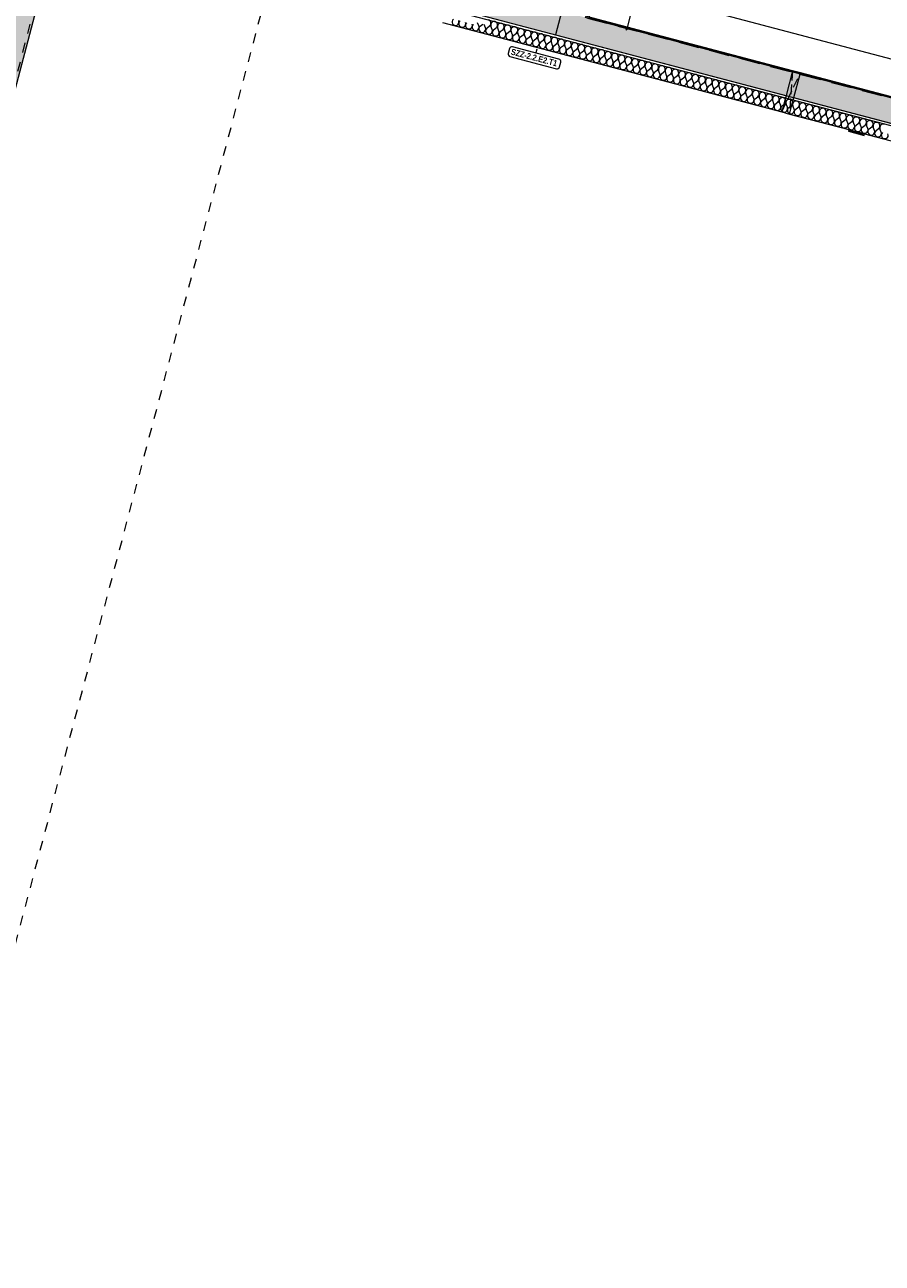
# Model space of a CAD drawing. Header units: millimetres. Extents: x -176817 to 18864955, y -12996033 to 201123.
# Tile 130 of 256: x 156205 to 166801, y -23870 to -8561. Entities that reach past the tile are written whole.
import ezdxf
from ezdxf.enums import TextEntityAlignment as Align

# ---------------------------------------------------------------- set-up
doc = ezdxf.new("R2010")
doc.units = ezdxf.units.MM
doc.header["$MEASUREMENT"] = 0
for name, pattern in [('Krawędzie ukryte', [170, 120, -50]), ('Przerywana', [240, 120, -120]), ('Przerywana długa', [390, 250, -140])]:
    doc.linetypes.add(name, pattern=pattern)
for name, color, linetype in [('210-A Strefy', 7, 'Continuous'), ('213-A Wymiarowanie wewnętrzne', 7, 'Continuous'), ('215-A Wymiarowanie wewnętrzne 1_50', 7, 'Continuous'), ('231-A Ściany zewnętrzne', 7, 'Continuous'), ('291-A Obróbka blacharska', 7, 'Continuous'), ('299- A Etykiety ścian', 7, 'Continuous'), ('410-K Osie', 7, 'Continuous'), ('450-K Belki', 7, 'Continuous'), ('460-K Stropy', 7, 'Continuous'), ('840-G Znaczniki przekroje', 7, 'Continuous')]:
    doc.layers.add(name, color=color, linetype=linetype)
doc.styles.add('STYL_AUTOMATYCZNY_4', font='arial.ttf')
doc.styles.add('STYL_AUTOMATYCZNY_6', font='ARIALN.TTF')
doc.styles.add('STYL_AUTOMATYCZNY_8', font='ARIALN.TTF')
doc.dimstyles.new('STYL_AUTOMATYCZNY__3', dxfattribs={"dimtxt": 64.999998, "dimasz": 47.5, "dimexe": 0.18, "dimexo": 0.0625, "dimgap": 0, "dimtad": 1, "dimdec": 1, "dimlfac": 0.1, "dimzin": 0, "dimdsep": 46, "dimtxsty": 'STYL_AUTOMATYCZNY_4', "dimblk": 'ARROWHEAD_11', "dimblk1": 'ARROWHEAD_11', "dimblk2": 'ARROWHEAD_11', "dimcen": 0.09, "dimclrd": 30, "dimclre": 30, "dimclrt": 30, "dimazin": 0, "dimtfac": 1, "dimtdec": 4, "dimtmove": 0, "dimatfit": 3, "dimfxl": 0, "dimtolj": 1, "dimtzin": 0, "dimarcsym": 0})

# ---------------------------------------------------------------- blocks, each defined once
blk = doc.blocks.new('Strop_10_2', base_point=(162765, -8684))
at = {"layer": '460-K Stropy', "color": 255, "linetype": 'Continuous', "lineweight": 0, "flags": 128}
blk.add_lwpolyline([(162765, -8684), (182195, -13811), (186628, 2989), (167198, 8116), (167170, 8010), (164704, -1335)], close=True, dxfattribs=at)
blk = doc.blocks.new('Belka_7_2', base_point=(155346, -11851))
at = {"layer": '450-K Belki', "linetype": 'Continuous', "lineweight": 0, "true_color": 0xffffff}
blk.add_hatch(color=7, dxfattribs=at).paths.add_polyline_path([(154887, -11063), (155403, -11949), (156624, -7322), (155923, -7137)])
at = {"layer": '450-K Belki', "color": 7, "linetype": 'Continuous', "lineweight": 0}
for p, q in [((154887, -11063), (155923, -7137)), ((156624, -7322), (155923, -7137)), ((155403, -11949), (156624, -7322))]:
    blk.add_line(p, q, dxfattribs=at)
blk = doc.blocks.new('Sala konferencyjna_1.20_11_2', base_point=(165512, -7954))
at = {"layer": '210-A Strefy', "color": 7, "linetype": 'Continuous', "lineweight": 0, "flags": 128}
blk.add_lwpolyline([(163174, -8466), (173118, -11090), (176676, 2393), (166732, 5017)], close=True, dxfattribs=at)
blk = doc.blocks.new('Otwór_181_2')
at = {"layer": '231-A Ściany zewnętrzne', "color": 7, "linetype": 'Krawędzie ukryte', "lineweight": 0}
for p, q in [((165559, -9638), (165789, -9156)), ((165693, -9131), (165655, -9664))]:
    blk.add_line(p, q, dxfattribs=at)
at = {"layer": '231-A Ściany zewnętrzne', "color": 7, "linetype": 'Continuous', "lineweight": 0, "flags": 128}
for points in [[(165689, -9145), (165612, -9435)], [(165693, -9131), (165689, -9145)], [(165789, -9156), (165693, -9131)], [(165709, -9461), (165785, -9171)], [(165785, -9171), (165789, -9156)], [(165604, -9464), (165559, -9638)], [(165612, -9435), (165604, -9464)], [(165655, -9664), (165701, -9490)], [(165701, -9490), (165709, -9461)], [(165559, -9638), (165655, -9664)]]:
    blk.add_lwpolyline(points, dxfattribs=at)
blk = doc.blocks.new('Ściana_69_2', base_point=(156300, -7139))
at = {"layer": '231-A Ściany zewnętrzne', "color": 8, "linetype": 'Przerywana', "lineweight": 0, "flags": 128}
for points in [[(155986, -7056), (154915, -11112)], [(155990, -7057), (155986, -7056)], [(156184, -7108), (155990, -7057)], [(156416, -7170), (156184, -7108)], [(156609, -7221), (156416, -7170)], [(155385, -11918), (156624, -7225)], [(156624, -7225), (156609, -7221)], [(155385, -11918), (155371, -11914)]]:
    blk.add_lwpolyline(points, dxfattribs=at)
blk = doc.blocks.new('*X1133')
at = {"layer": '231-A Ściany zewnętrzne', "color": 7, "linetype": 'Continuous', "lineweight": 0}
for p, q in [((161816, -8575), (161800, -8536)), ((161833, -8580), (161866, -8553)), ((161899, -8597), (161883, -8558)), ((161916, -8602), (161949, -8575)), ((161982, -8619), (161966, -8579)), ((161998, -8623), (162032, -8597)), ((162065, -8641), (162049, -8601)), ((162081, -8645), (162115, -8619)), ((162148, -8663), (162132, -8623)), ((162164, -8667), (162198, -8641)), ((162231, -8685), (162214, -8645)), ((162247, -8689), (162281, -8663)), ((162313, -8707), (162297, -8667)), ((162330, -8711), (162364, -8684)), ((162396, -8728), (162380, -8689)), ((162413, -8733), (162446, -8706)), ((162479, -8750), (162463, -8711)), ((162496, -8755), (162529, -8728)), ((162562, -8772), (162546, -8732)), ((162579, -8777), (162612, -8750)), ((162645, -8794), (162629, -8754)), ((162661, -8798), (162695, -8772)), ((162728, -8816), (162712, -8776)), ((162744, -8820), (162778, -8794)), ((162811, -8838), (162795, -8798)), ((162827, -8842), (162861, -8816)), ((162894, -8860), (162877, -8820)), ((162910, -8864), (162944, -8837)), ((162976, -8882), (162960, -8842)), ((162993, -8886), (163027, -8859)), ((163059, -8903), (163043, -8864)), ((163076, -8908), (163109, -8881)), ((163142, -8925), (163126, -8886)), ((163159, -8930), (163192, -8903)), ((163225, -8947), (163209, -8907)), ((163242, -8952), (163275, -8925)), ((163308, -8969), (163292, -8929)), ((163325, -8973), (163358, -8947)), ((163391, -8991), (163375, -8951)), ((163407, -8995), (163441, -8969)), ((163474, -9013), (163458, -8973)), ((163490, -9017), (163524, -8991)), ((163557, -9035), (163540, -8995)), ((163573, -9039), (163607, -9012)), ((163639, -9057), (163623, -9017)), ((163656, -9061), (163690, -9034)), ((163722, -9078), (163706, -9039)), ((163739, -9083), (163773, -9056)), ((163805, -9100), (163789, -9061)), ((163822, -9105), (163855, -9078)), ((163888, -9122), (163872, -9082)), ((163905, -9126), (163938, -9100)), ((163971, -9144), (163955, -9104)), ((163988, -9148), (164021, -9122)), ((164054, -9166), (164038, -9126)), ((164070, -9170), (164104, -9144)), ((164137, -9188), (164121, -9148)), ((164153, -9192), (164187, -9166)), ((164220, -9210), (164203, -9170)), ((164236, -9214), (164270, -9187)), ((164302, -9231), (164286, -9192)), ((164319, -9236), (164353, -9209)), ((164385, -9253), (164369, -9214)), ((164402, -9258), (164436, -9231)), ((164468, -9275), (164452, -9235)), ((164485, -9280), (164518, -9253)), ((164551, -9297), (164535, -9257)), ((164568, -9301), (164601, -9275)), ((164634, -9319), (164618, -9279)), ((164651, -9323), (164684, -9297)), ((164717, -9341), (164701, -9301)), ((164733, -9345), (164767, -9319)), ((164800, -9363), (164784, -9323)), ((164816, -9367), (164850, -9340)), ((164883, -9385), (164866, -9345)), ((164899, -9389), (164933, -9362)), ((164965, -9406), (164949, -9367)), ((164982, -9411), (165016, -9384)), ((165048, -9428), (165032, -9389)), ((165065, -9433), (165099, -9406)), ((165131, -9450), (165115, -9410)), ((165148, -9455), (165181, -9428)), ((165214, -9472), (165198, -9432)), ((165231, -9476), (165264, -9450)), ((165297, -9494), (165281, -9454)), ((165314, -9498), (165347, -9472)), ((165380, -9516), (165364, -9476)), ((165396, -9520), (165430, -9494)), ((165463, -9538), (165447, -9498)), ((165479, -9542), (165513, -9515)), ((165546, -9560), (165530, -9520)), ((165562, -9564), (165596, -9537)), ((165629, -9581), (165612, -9542)), ((165645, -9586), (165679, -9559)), ((165711, -9603), (165695, -9564)), ((165728, -9608), (165762, -9581)), ((165794, -9625), (165778, -9585)), ((165811, -9629), (165844, -9603)), ((165877, -9647), (165861, -9607)), ((165894, -9651), (165927, -9625)), ((165960, -9669), (165944, -9629)), ((165977, -9673), (166010, -9647)), ((166043, -9691), (166027, -9651)), ((166059, -9695), (166093, -9669)), ((166126, -9713), (166110, -9673)), ((166142, -9717), (166176, -9690)), ((166209, -9734), (166193, -9695)), ((166225, -9739), (166259, -9712)), ((166292, -9756), (166275, -9717)), ((166308, -9761), (166342, -9734)), ((166374, -9778), (166358, -9738)), ((166391, -9783), (166425, -9756)), ((166457, -9800), (166441, -9760)), ((166474, -9804), (166507, -9778)), ((166540, -9822), (166524, -9782)), ((166557, -9826), (166590, -9800)), ((166623, -9844), (166607, -9804)), ((166640, -9848), (166673, -9822)), ((166706, -9866), (166690, -9826)), ((166722, -9870), (166756, -9843)), ((166789, -9888), (166773, -9848))]:
    blk.add_line(p, q, dxfattribs=at)
for centre, start, end in [((161528, -8526), 128.3481, 22.0879), ((161611, -8548), 128.3481, 22.0879), ((161694, -8570), 128.3481, 22.0879), ((161776, -8592), 128.3481, 22.0879), ((161923, -8541), 308.3481, 75.218), ((162005, -8563), 75.218, 202.0879), ((162005, -8563), 308.3481, 75.218), ((162088, -8585), 75.218, 202.0879), ((162088, -8585), 308.3481, 75.218), ((162171, -8607), 75.218, 202.0879), ((162171, -8607), 308.3481, 75.218), ((161859, -8613), 128.3481, 22.0879), ((161942, -8635), 128.3481, 22.0879), ((162025, -8657), 128.3481, 22.0879), ((162108, -8679), 128.3481, 22.0879), ((162191, -8701), 128.3481, 22.0879), ((162254, -8629), 75.218, 202.0879), ((162274, -8723), 128.3481, 22.0879), ((162254, -8629), 308.3481, 75.218), ((162337, -8651), 75.218, 202.0879), ((162357, -8745), 128.3481, 22.0879), ((162337, -8651), 308.3481, 75.218), ((162420, -8673), 75.218, 202.0879), ((162420, -8673), 308.3481, 75.218), ((162503, -8695), 75.218, 202.0879), ((162503, -8695), 308.3481, 75.218), ((162586, -8716), 75.218, 202.0879), ((162586, -8716), 308.3481, 75.218), ((162669, -8738), 75.218, 202.0879), ((162669, -8738), 308.3481, 75.218), ((162751, -8760), 75.218, 202.0879), ((162751, -8760), 308.3481, 75.218), ((162439, -8766), 128.3481, 22.0879), ((162522, -8788), 128.3481, 22.0879), ((162605, -8810), 128.3481, 22.0879), ((162688, -8832), 128.3481, 22.0879), ((162771, -8854), 128.3481, 22.0879), ((162834, -8782), 75.218, 202.0879), ((162854, -8876), 128.3481, 22.0879), ((162834, -8782), 308.3481, 75.218), ((162917, -8804), 75.218, 202.0879), ((162937, -8898), 128.3481, 22.0879), ((162917, -8804), 308.3481, 75.218), ((163000, -8826), 75.218, 202.0879), ((163000, -8826), 308.3481, 75.218), ((163083, -8848), 75.218, 202.0879), ((163083, -8848), 308.3481, 75.218), ((163166, -8869), 75.218, 202.0879), ((163166, -8869), 308.3481, 75.218), ((163249, -8891), 75.218, 202.0879), ((163249, -8891), 308.3481, 75.218), ((163332, -8913), 75.218, 202.0879), ((163332, -8913), 308.3481, 75.218), ((163020, -8920), 128.3481, 22.0879), ((163102, -8941), 128.3481, 22.0879), ((163185, -8963), 128.3481, 22.0879), ((163268, -8985), 128.3481, 22.0879), ((163351, -9007), 128.3481, 22.0879), ((163414, -8935), 75.218, 202.0879), ((163434, -9029), 128.3481, 22.0879), ((163414, -8935), 308.3481, 75.218), ((163497, -8957), 75.218, 202.0879), ((163517, -9051), 128.3481, 22.0879), ((163497, -8957), 308.3481, 75.218), ((163580, -8979), 75.218, 202.0879), ((163580, -8979), 308.3481, 75.218), ((163663, -9001), 75.218, 202.0879), ((163663, -9001), 308.3481, 75.218), ((163746, -9023), 75.218, 202.0879), ((163746, -9023), 308.3481, 75.218), ((163829, -9044), 75.218, 202.0879), ((163829, -9044), 308.3481, 75.218), ((163912, -9066), 75.218, 202.0879), ((163912, -9066), 308.3481, 75.218), ((163600, -9073), 128.3481, 22.0879), ((163683, -9094), 128.3481, 22.0879), ((163765, -9116), 128.3481, 22.0879), ((163848, -9138), 128.3481, 22.0879), ((163931, -9160), 128.3481, 22.0879), ((163995, -9088), 75.218, 202.0879), ((164014, -9182), 128.3481, 22.0879), ((163995, -9088), 308.3481, 75.218), ((164077, -9110), 75.218, 202.0879), ((164097, -9204), 128.3481, 22.0879), ((164077, -9110), 308.3481, 75.218), ((164160, -9132), 75.218, 202.0879), ((164160, -9132), 308.3481, 75.218), ((164243, -9154), 75.218, 202.0879), ((164243, -9154), 308.3481, 75.218), ((164326, -9176), 75.218, 202.0879), ((164326, -9176), 308.3481, 75.218), ((164409, -9198), 75.218, 202.0879), ((164409, -9198), 308.3481, 75.218), ((164492, -9219), 75.218, 202.0879), ((164492, -9219), 308.3481, 75.218), ((164180, -9226), 128.3481, 22.0879), ((164263, -9248), 128.3481, 22.0879), ((164346, -9269), 128.3481, 22.0879), ((164429, -9291), 128.3481, 22.0879), ((164511, -9313), 128.3481, 22.0879), ((164575, -9241), 75.218, 202.0879), ((164594, -9335), 128.3481, 22.0879), ((164575, -9241), 308.3481, 75.218), ((164658, -9263), 75.218, 202.0879), ((164677, -9357), 128.3481, 22.0879), ((164658, -9263), 308.3481, 75.218), ((164740, -9285), 75.218, 202.0879), ((164740, -9285), 308.3481, 75.218), ((164823, -9307), 75.218, 202.0879), ((164823, -9307), 308.3481, 75.218), ((164906, -9329), 75.218, 202.0879), ((164906, -9329), 308.3481, 75.218), ((164989, -9351), 75.218, 202.0879), ((164989, -9351), 308.3481, 75.218), ((165072, -9372), 75.218, 202.0879), ((165072, -9372), 308.3481, 75.218), ((164760, -9379), 128.3481, 22.0879), ((164843, -9401), 128.3481, 22.0879), ((164926, -9423), 128.3481, 22.0879), ((165009, -9444), 128.3481, 22.0879), ((165092, -9466), 128.3481, 22.0879), ((165155, -9394), 75.218, 202.0879), ((165174, -9488), 128.3481, 22.0879), ((165155, -9394), 308.3481, 75.218), ((165238, -9416), 75.218, 202.0879), ((165257, -9510), 128.3481, 22.0879), ((165238, -9416), 308.3481, 75.218), ((165321, -9438), 75.218, 202.0879), ((165321, -9438), 308.3481, 75.218), ((165403, -9460), 75.218, 202.0879), ((165403, -9460), 308.3481, 75.218), ((165486, -9482), 75.218, 202.0879), ((165486, -9482), 308.3481, 75.218), ((165569, -9504), 75.218, 202.0879), ((165569, -9504), 308.3481, 75.218), ((165652, -9526), 75.218, 202.0879), ((165652, -9526), 308.3481, 75.218), ((165340, -9532), 128.3481, 22.0879), ((165423, -9554), 128.3481, 22.0879), ((165506, -9576), 128.3481, 22.0879), ((165589, -9597), 128.3481, 22.0879), ((165672, -9619), 128.3481, 22.0879), ((165735, -9547), 75.218, 202.0879), ((165755, -9641), 128.3481, 22.0879), ((165735, -9547), 308.3481, 75.218), ((165818, -9569), 75.218, 202.0879), ((165837, -9663), 128.3481, 22.0879), ((165818, -9569), 308.3481, 75.218), ((165901, -9591), 75.218, 202.0879), ((165901, -9591), 308.3481, 75.218), ((165984, -9613), 75.218, 202.0879), ((165984, -9613), 308.3481, 75.218), ((166066, -9635), 75.218, 202.0879), ((166066, -9635), 308.3481, 75.218), ((166149, -9657), 75.218, 202.0879), ((166149, -9657), 308.3481, 75.218), ((166232, -9679), 75.218, 202.0879), ((166232, -9679), 308.3481, 75.218), ((165920, -9685), 128.3481, 22.0879), ((166003, -9707), 128.3481, 22.0879), ((166086, -9729), 128.3481, 22.0879), ((166169, -9751), 128.3481, 22.0879), ((166252, -9772), 128.3481, 22.0879), ((166315, -9700), 75.218, 202.0879), ((166335, -9794), 128.3481, 22.0879), ((166315, -9700), 308.3481, 75.218), ((166398, -9722), 75.218, 202.0879), ((166418, -9816), 128.3481, 22.0879), ((166398, -9722), 308.3481, 75.218), ((166481, -9744), 75.218, 202.0879), ((166481, -9744), 308.3481, 75.218), ((166564, -9766), 75.218, 202.0879), ((166564, -9766), 308.3481, 75.218), ((166647, -9788), 75.218, 202.0879), ((166647, -9788), 308.3481, 75.218), ((166730, -9810), 75.218, 202.0879), ((166730, -9810), 308.3481, 75.218), ((166812, -9832), 75.218, 202.0879), ((166500, -9838), 128.3481, 22.0879), ((166583, -9860), 128.3481, 22.0879), ((166666, -9882), 128.3481, 22.0879), ((166749, -9904), 128.3481, 22.0879), ((166832, -9926), 128.3481, 22.0879)]:
    blk.add_arc(centre, 42.9, start, end, dxfattribs=at)
blk = doc.blocks.new('Ściana_111_2', base_point=(156948, -6994))
at = {"layer": '231-A Ściany zewnętrzne', "linetype": 'Continuous', "lineweight": 0, "true_color": 0x000000}
h = blk.add_hatch(dxfattribs=at)
h.set_pattern_fill('Beton_zbrojony_0002', color=18, style=0, pattern_type=2)
h.set_pattern_definition([(45, (0, 0), (-49.497475, 49.497475), []), (45, (-24.75, 24.75), (-49.497475, 49.497475), [52.5, -17.5])])
h.paths.add_polyline_path([(156910, -7139), (172588, -11276), (172665, -10986), (156986, -6849)])
blk.add_hatch(color=18, dxfattribs=at).paths.add_polyline_path([(163131, -8470), (172665, -10986), (172668, -10971), (163135, -8456)])
at = {"layer": '231-A Ściany zewnętrzne', "color": 7, "linetype": 'Continuous', "lineweight": 0}
for p, q in [((156902, -7168), (172580, -11305)), ((156910, -7139), (172588, -11276)), ((172665, -10986), (163131, -8470))]:
    blk.add_line(p, q, dxfattribs=at)
at = {"layer": '231-A Ściany zewnętrzne', "color": 7, "linetype": 'Continuous', "lineweight": 0, "flags": 128}
for points in [[(161369, -8533), (165559, -9638)], [(165693, -9131), (163135, -8456)], [(172668, -10971), (165789, -9156)], [(165655, -9664), (166389, -9857)], [(166399, -9860), (166573, -9906)], [(166583, -9908), (171603, -11233)]]:
    blk.add_lwpolyline(points, dxfattribs=at)
at = {"layer": '231-A Ściany zewnętrzne', "color": 7, "lineweight": 0}
blk.add_blockref('*X1133', (0, 0), dxfattribs=at)
blk = doc.blocks.new('Słup_343_2', base_point=(166486, -9883))
at = {"layer": '291-A Obróbka blacharska', "color": 7, "linetype": 'Continuous', "lineweight": 0, "flags": 128}
blk.add_lwpolyline([(166578, -9928), (166583, -9908), (166573, -9906), (166570, -9916), (166396, -9870), (166399, -9860), (166389, -9857), (166384, -9877)], close=True, dxfattribs=at)
blk = doc.blocks.new('*D3177')
at = {"layer": '213-A Wymiarowanie wewnętrzne', "linetype": 'Continuous', "lineweight": 200}
for points in [[(163239, -8016), (163240, -8021), (163242, -8025), (163246, -8027), (163251, -8028), (163256, -8027), (163260, -8025), (163263, -8021), (163264, -8016), (163263, -8011), (163260, -8007), (163256, -8004), (163251, -8003), (163246, -8004), (163242, -8007), (163240, -8011)], [(173261, -10660), (173262, -10665), (173264, -10669), (173268, -10672), (173273, -10673), (173278, -10672), (173282, -10669), (173285, -10665), (173286, -10660), (173285, -10656), (173282, -10652), (173278, -10649), (173273, -10648), (173268, -10649), (173264, -10652), (173262, -10656)]]:
    blk.add_hatch(color=30, dxfattribs=at).paths.add_polyline_path(points)
at = {"layer": '213-A Wymiarowanie wewnętrzne', "color": 30, "linetype": 'Continuous', "lineweight": 0}
for p, q in [((163239, -8061), (163248, -8028)), ((163254, -8004), (163263, -7971)), ((163263, -8019), (173261, -10657))]:
    blk.add_line(p, q, dxfattribs=at)
blk.add_circle((163251, -8016), 12.5, dxfattribs=at)
at = {"layer": '213-A Wymiarowanie wewnętrzne', "color": 30, "lineweight": 200, "insert": (168122, -9288), "char_height": 65, "attachment_point": 7, "rotation": 345.218, "style": 'STYL_AUTOMATYCZNY_4'}
blk.add_mtext('\\A1;{\\pql;\\fArial|b0|i0|c238|p0;\\W1.000000;1\xa0036,5}', dxfattribs=at)
blk = doc.blocks.new('ARROWHEAD_11')
at = {"color": 0, "linetype": 'Continuous', "lineweight": 0}
blk.add_line((0, 0), (-1, 0), dxfattribs=at)
at = {"color": 0, "linetype": 'Continuous', "lineweight": 0, "const_width": 0.25, "flags": 128}
blk.add_lwpolyline([(-0.125, 0, 1), (0.125, 0, 1)], format="xyb", close=True, dxfattribs=at)
blk = doc.blocks.new('*D3284')
at = {"layer": '213-A Wymiarowanie wewnętrzne', "linetype": 'Continuous', "lineweight": 200}
for points in [[(166507, 2294), (166508, 2289), (166511, 2285), (166515, 2283), (166520, 2282), (166525, 2283), (166529, 2285), (166531, 2289), (166532, 2294), (166531, 2299), (166529, 2303), (166525, 2306), (166520, 2307), (166515, 2306), (166511, 2303), (166508, 2299)], [(163631, -8606), (163632, -8610), (163635, -8614), (163639, -8617), (163644, -8618), (163648, -8617), (163653, -8614), (163655, -8610), (163656, -8606), (163655, -8601), (163653, -8597), (163648, -8594), (163644, -8593), (163639, -8594), (163635, -8597), (163632, -8601)]]:
    blk.add_hatch(color=30, dxfattribs=at).paths.add_polyline_path(points)
at = {"layer": '213-A Wymiarowanie wewnętrzne', "color": 30, "linetype": 'Continuous', "lineweight": 0}
for p, q in [((166475, 2306), (166508, 2297)), ((166517, 2282), (163647, -8593)), ((166532, 2291), (166565, 2282)), ((163598, -8594), (163632, -8602)), ((163640, -8618), (163637, -8630)), ((163656, -8609), (163689, -8617))]:
    blk.add_line(p, q, dxfattribs=at)
for centre in [(166520, 2294), (163644, -8606)]:
    blk.add_circle(centre, 12.5, dxfattribs=at)
at = {"layer": '213-A Wymiarowanie wewnętrzne', "color": 30, "lineweight": 200, "insert": (165031, -3296), "char_height": 65, "attachment_point": 7, "rotation": 75.218, "style": 'STYL_AUTOMATYCZNY_4'}
blk.add_mtext('\\A1;{\\pql;\\fArial|b0|i0|c238|p0;\\W1.000000;1\xa0127,3}', dxfattribs=at)
blk = doc.blocks.new('*D3436')
at = {"layer": '215-A Wymiarowanie wewnętrzne 1_50', "linetype": 'Continuous', "lineweight": 200}
for points in [[(161540, -4243), (161541, -4247), (161544, -4251), (161548, -4254), (161553, -4255), (161558, -4254), (161562, -4251), (161564, -4247), (161565, -4243), (161564, -4238), (161562, -4234), (161558, -4231), (161553, -4230), (161548, -4231), (161544, -4234), (161541, -4238)], [(160604, -7791), (160605, -7796), (160608, -7800), (160612, -7803), (160616, -7804), (160621, -7803), (160625, -7800), (160628, -7796), (160629, -7791), (160628, -7786), (160625, -7782), (160621, -7780), (160616, -7779), (160612, -7780), (160608, -7782), (160605, -7786)]]:
    blk.add_hatch(color=30, dxfattribs=at).paths.add_polyline_path(points)
at = {"layer": '215-A Wymiarowanie wewnętrzne 1_50', "color": 30, "linetype": 'Continuous', "lineweight": 0}
for p, q in [((161550, -4255), (160620, -7779)), ((161508, -4231), (161541, -4239)), ((161565, -4246), (161598, -4255)), ((160571, -7779), (160604, -7788)), ((160613, -7803), (160610, -7815)), ((160629, -7794), (160662, -7803))]:
    blk.add_line(p, q, dxfattribs=at)
for centre in [(161553, -4243), (160616, -7791)]:
    blk.add_circle(centre, 12.5, dxfattribs=at)
at = {"layer": '215-A Wymiarowanie wewnętrzne 1_50', "color": 30, "lineweight": 200, "insert": (161053, -6086), "char_height": 65, "attachment_point": 7, "rotation": 75.218, "style": 'STYL_AUTOMATYCZNY_4'}
blk.add_mtext('\\A1;{\\pql;\\fArial|b0|i0|c238|p0;\\W1.000000;367}', dxfattribs=at)
blk = doc.blocks.new('Etykieta_17_2', base_point=(162532, -8860))
at = {"layer": '299- A Etykiety ścian', "color": 5, "linetype": 'Continuous', "lineweight": 0}
blk.add_line((162532, -8860), (162519, -8909), dxfattribs=at)
at = {"layer": '299- A Etykiety ścian', "color": 5, "linetype": 'Continuous', "lineweight": 0, "flags": 128}
blk.add_lwpolyline([(162232, -8833, 0.414214), (162194, -8855), (162179, -8915, 0.414214), (162201, -8952), (162775, -9104, 0.414214), (162812, -9082), (162828, -9022, 0.414214), (162806, -8984)], format="xyb", close=True, dxfattribs=at)
at = {"layer": '299- A Etykiety ścian', "color": 7, "lineweight": 0, "insert": (162226, -8854), "char_height": 75, "attachment_point": 1, "rotation": 345.218, "style": 'STYL_AUTOMATYCZNY_6'}
blk.add_mtext('\\A1;{\\pql;\\pt0,1000;\\fArial Narrow|b1|i0|c238|p0;\\W1.000000;SZZ-2.2.E2.T1\\fArial Narrow|b1|i0|c238|p0;\\W1.000000;\\A1{\\H.66x;\\S^  ;}\\fArial Narrow|b1|i0|c238|p0;\\W1.000000;\\fArial Narrow|b1|i0|c238|p0;\\W1.000000;\\A1{\\H.66x;\\S^  ;}\\fArial Narrow|b1|i0|c238|p0;\\W1.000000; \\fArial Narrow|b1|i0|c238|p0;\\W1.000000;\\fArial Narrow|b1|i0|c238|p0;\\W1.000000;\\fArial Narrow|b1|i0|c238|p0;\\W1.000000;\\fArial Narrow|b1|i0|c238|p0;\\W1.000000;\\fArial Narrow|b1|i0|c238|p0;\\W1.000000;\\fArial Narrow|b1|i0|c238|p0;\\W1.000000;\\fArial Narrow|b1|i0|c238|p0;\\W1.000000;\\fArial Narrow|b1|i0|c238|p0;\\W1.000000;\\fArial Narrow|b1|i0|c238|p0;\\W1.000000;\\fArial Narrow|b1|i0|c238|p0;\\W1.000000;\\fArial Narrow|b1|i0|c238|p0;\\W1.000000;\\fArial Narrow|b1|i0|c238|p0;\\W1.000000;\\fArial Narrow|b1|i0|c238|p0;\\W1.000000;\\fArial Narrow|b1|i0|c238|p0;\\W1.000000;\\fArial Narrow|b1|i0|c238|p0;\\W1.000000;\\fArial Narrow|b1|i0|c238|p0;\\W1.000000;\\fArial Narrow|b1|i0|c238|p0;\\W1.000000;\\fArial Narrow|b1|i0|c238|p0;\\W1.000000;\\fArial Narrow|b1|i0|c238|p0;\\W1.000000;\\fArial Narrow|b1|i0|c238|p0;\\W1.000000;\\fArial Narrow|b1|i0|c238|p0;\\W1.000000;\\fArial Narrow|b1|i0|c238|p0;\\W1.000000;\\fArial Narrow|b1|i0|c238|p0;\\W1.000000;\\fArial Narrow|b1|i0|c238|p0;\\W1.000000;\\fArial Narrow|b1|i0|c238|p0;\\W1.000000;\\fArial Narrow|b1|i0|c238|p0;\\W1.000000;\\fArial Narrow|b1|i0|c238|p0;\\W1.000000;\\fArial Narrow|b1|i0|c238|p0;\\W1.000000;\\fArial Narrow|b1|i0|c238|p0;\\W1.000000;\\fArial Narrow|b1|i0|c238|p0;\\W1.000000;\\fArial Narrow|b1|i0|c238|p0;\\W1.000000;\\fArial Narrow|b1|i0|c238|p0;\\W1.000000;\\fArial Narrow|b1|i0|c238|p0;\\W1.000000;\\fArial Narrow|b1|i0|c238|p0;\\W1.000000;\\fArial Narrow|b1|i0|c238|p0;\\W1.000000;\\fArial Narrow|b1|i0|c238|p0;\\W1.000000;\\fArial Narrow|b1|i0|c238|p0;\\W1.000000;\\fArial Narrow|b1|i0|c238|p0;\\W1.000000;\\fArial Narrow|b1|i0|c238|p0;\\W1.000000;\\fArial Narrow|b1|i0|c238|p0;\\W1.000000;\\fArial Narrow|b1|i0|c238|p0;\\W1.000000;\\fArial Narrow|b1|i0|c238|p0;\\W1.000000;\\fArial Narrow|b1|i0|c238|p0;\\W1.000000;}', dxfattribs=at)
blk = doc.blocks.new('Standardowy znacznik osi[636]_2', base_point=(14700, 30697))
at = {"layer": '410-K Osie', "color": 5, "linetype": 'Przerywana długa', "lineweight": 0}
blk.add_line((17600, 29932), (181485, -13314), dxfattribs=at)
at = {"layer": '410-K Osie', "color": 7, "lineweight": 0, "style": 'STYL_AUTOMATYCZNY_8'}
for tag, p in [('AC_MarkerText_1_0', (14600, 30777)), ('AC_MarkerText_1_1', (184528, -14062))]:
    blk.add_attdef(tag, text='', height=100, rotation=345.218, dxfattribs=at).set_placement(p, align=Align.TOP_CENTER)
blk = doc.blocks.new('Płaszczyzna odcinająca_7_2', base_point=(153316, -30439))
at = {"layer": '840-G Znaczniki przekroje', "color": 161, "linetype": 'Przerywana', "lineweight": 0, "true_color": 0x40a5ff}
blk.add_line((153335, -30367), (179831, 70045), dxfattribs=at)

msp = doc.modelspace()

# ---------------------------------------------------------------- linework, layer by layer
at = {"layer": '210-A Strefy', "color": 252, "linetype": 'Continuous', "lineweight": 0, "flags": 128}
msp.add_lwpolyline([(163173.73, -8466), (173118.33, -11090.13), (176676.28, 2393.35), (166731.67, 5017.47)], close=True, dxfattribs=at)

# ---------------------------------------------------------------- block references
at = {"layer": '210-A Strefy', "color": 7, "linetype": 'Continuous', "lineweight": 0}
msp.add_blockref('Sala konferencyjna_1.20_11_2', (165511.54, -7953.77), dxfattribs=at)
at = {"layer": '231-A Ściany zewnętrzne', "color": 7, "lineweight": 0}
for name, p in [('Ściana_111_2', (156947.89, -6993.8)), ('Ściana_69_2', (156299.78, -7139.08))]:
    msp.add_blockref(name, p, dxfattribs=at)
at = {"layer": '231-A Ściany zewnętrzne', "color": 7, "linetype": 'Continuous', "lineweight": 0}
msp.add_blockref('Otwór_181_2', (0, 0), dxfattribs=at)
at = {"layer": '291-A Obróbka blacharska', "color": 7, "lineweight": 0}
msp.add_blockref('Słup_343_2', (166485.98, -9882.99), dxfattribs=at)
at = {"layer": '299- A Etykiety ścian', "color": 5, "linetype": 'Continuous', "lineweight": 0}
msp.add_blockref('Etykieta_17_2', (162531.88, -8860.28), dxfattribs=at)
at = {"layer": '410-K Osie', "color": 5, "linetype": 'Continuous', "lineweight": 0}
msp.add_blockref('Standardowy znacznik osi[636]_2', (14699.64, 30697.04), dxfattribs=at)
at = {"layer": '450-K Belki', "color": 7, "lineweight": 0}
msp.add_blockref('Belka_7_2', (155346.04, -11850.86), dxfattribs=at)
at = {"layer": '460-K Stropy', "color": 255, "linetype": 'Continuous', "lineweight": 0}
msp.add_blockref('Strop_10_2', (162764.61, -8683.82), dxfattribs=at)

# ---------------------------------------------------------------- dimensions: what is measured, and where the dimension line sits
at = {"layer": '213-A Wymiarowanie wewnętrzne', "color": 30, "linetype": 'Continuous', "lineweight": 200}
for base, p1, p2, angle, picture, middle, turn in [((163643.68, -8605.52), (165702.83, 2509.86), (164163.58, -8742.71), 255.218034, '*D3284', (165037.13, -3146.46), 75.218034), ((173273.1, -10660.39), (163131.22, -8470.3), (173153.18, -11114.84), 345.218034, '*D3177', (168271.29, -9293.48), 345.218034)]:
    dim = msp.add_linear_dim(base=base, p1=p1, p2=p2, angle=angle, dimstyle='STYL_AUTOMATYCZNY__3', dxfattribs=at)
    dim.commit()
    dim.dimension.update_dxf_attribs({"geometry": picture, "text_midpoint": middle, "dimtype": 160, "text_rotation": turn})
at = {"layer": '215-A Wymiarowanie wewnętrzne 1_50', "color": 30, "linetype": 'Continuous', "lineweight": 200}
dim = msp.add_linear_dim(base=(160616.47, -7791.2), p1=(160716.27, -4021.89), p2=(164829.16, -8902.82), angle=255.218034, dimstyle='STYL_AUTOMATYCZNY__3', dxfattribs=at)
dim.commit()
dim.dimension.update_dxf_attribs({"geometry": '*D3436', "text_midpoint": (161040.62, -6005.48), "dimtype": 160, "text_rotation": 75.218034})

# ---------------------------------------------------------------- next in the draw order: block references
at = {"layer": '840-G Znaczniki przekroje', "color": 161, "lineweight": 0, "true_color": 0x40a5ff}
msp.add_blockref('Płaszczyzna odcinająca_7_2', (153315.96, -30439.48), dxfattribs=at)

doc.saveas('drawing.dxf')
